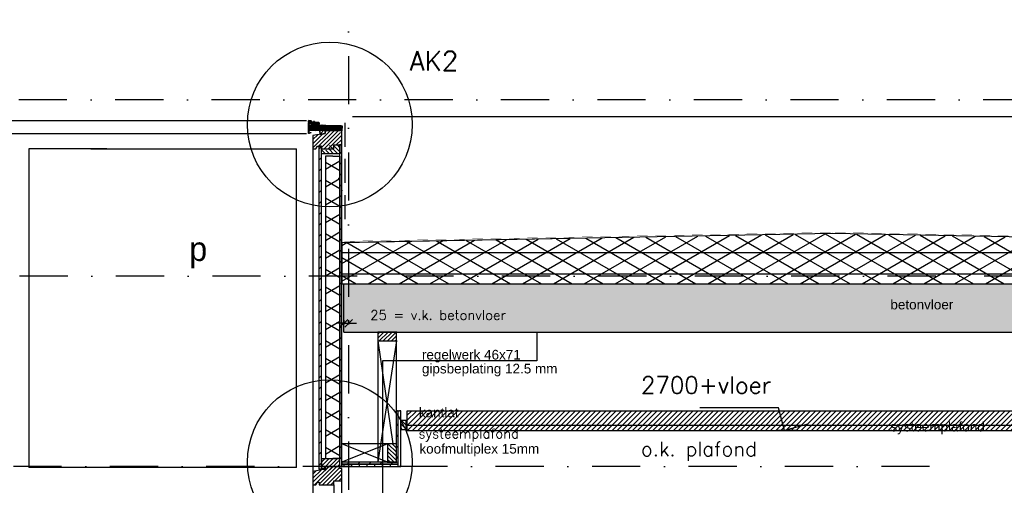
# Model space of a CAD drawing. Extents: x 102559 to 245130, y 44436 to 138999.
# Tile 12 of 30: x 157384 to 162489, y 101711 to 104126. Entities that reach past the tile are written whole.
import ezdxf

# ---------------------------------------------------------------- set-up
doc = ezdxf.new("R2010")
doc.units = 0
doc.header["$LTSCALE"] = 20
doc.header["$MEASUREMENT"] = 0
doc.header["$PDSIZE"] = -1
for name, pattern in [('CENTER', [5.421053, 3.388158, -0.677632, 0.677632, -0.677632]), ('DASHDOT', [25, 12.5, -6.25, 0, -6.25]), ('DD1', [2.66667, 1.66667, -0.5, 0, -0.5]), ('HIDDEN', [9.375, 6.25, -3.125])]:
    doc.linetypes.add(name, pattern=pattern)
doc.layers.get('0').update_dxf_attribs({"linetype": 'CONTINUOUS'})
doc.layers.get('DEFPOINTS').update_dxf_attribs({"linetype": 'CONTINUOUS'})
for name, color, linetype in [('_DETAILNUMMERS', 4, 'CONTINUOUS'), ('_DETAILNUMMERSTEKST', 4, 'CONTINUOUS'), ('A--01A1_ACEER', 1, 'CONTINUOUS'), ('A--A21--_F-23-', 9, 'CONTINUOUS'), ('A--A23--_F--3-', 9, 'CONTINUOUS'), ('A--A25--_F--3-', 9, 'CONTINUOUS'), ('A--A35--_F--3-', 9, 'CONTINUOUS'), ('A--A42--_F--3-', 9, 'CONTINUOUS'), ('A--A42--_F-23-', 9, 'CONTINUOUS'), ('A--L13D3_VLOEREN', 3, 'CONTINUOUS'), ('A--L13DC4_VLOEREN', 4, 'HIDDEN'), ('A--L21--', 3, 'CONTINUOUS'), ('A--L21--_F--3-', 7, 'CONTINUOUS'), ('A--L21--_F-23-', 4, 'CONTINUOUS'), ('A--L25--', 7, 'CONTINUOUS'), ('A--L25--_F-23-', 7, 'CONTINUOUS'), ('A--L27DC4_DAKEN', 4, 'HIDDEN'), ('A--L28D1_KONSTRUKTIES', 1, 'CONTINUOUS'), ('A--L31--_F--3-', 7, 'CONTINUOUS'), ('A--L31--_F123--A7-BINNENKOZ', 7, 'CONTINUOUS'), ('A--L31A1_BUITENKOZIJN', 1, 'CONTINUOUS'), ('A--L31D1_BUITENKOZIJN', 1, 'CONTINUOUS'), ('A--L35-D2-_PLAFONDS', 2, 'CONTINUOUS'), ('A--L35-D4-_PLAFONDS', 4, 'CONTINUOUS'), ('A--L35D1_PLAFONDS', 1, 'CONTINUOUS'), ('A--L42--', 7, 'CONTINUOUS'), ('A--L42--_F--3-', 7, 'CONTINUOUS'), ('A--L42--_F-23-', 7, 'CONTINUOUS'), ('A--L47', 7, 'CONTINUOUS'), ('A--M$1A-_F123-', 1, 'CONTINUOUS'), ('A--M01A1_MAATVOERING', 1, 'CONTINUOUS'), ('A--M01B1_HOOGTE_MAATV', 1, 'CONTINUOUS'), ('A--T$1A-_F123_20', 1, 'CONTINUOUS'), ('A--T01B2_HOOGTE_MAATV', 2, 'CONTINUOUS'), ('A--T01B3_HOOGTE_MAATV', 3, 'CONTINUOUS'), ('AT$1A---_TEKST', 2, 'CONTINUOUS'), ('STRAMIEN', 8, 'DD1'), ('X--LR---_CP', 7, 'CONTINUOUS')]:
    doc.layers.add(name, color=color, linetype=linetype)
doc.styles.add('B-01', font='b-gbp')
doc.styles.add('EB2', font='ARIAL.TTF')
doc.styles.add('HIEMSTRA', font='romans.shx')
doc.styles.add('HOOGTEXT', font='ROMANS.shx', dxfattribs={"height": 2.5})
doc.dimstyles.get("Standard").update_dxf_attribs({"dimscale": 40, "dimtxt": 2.5, "dimasz": 2, "dimexe": 0.3, "dimexo": 0.3, "dimgap": 2, "dimtad": 1, "dimdec": 0, "dimzin": 0, "dimdsep": 46, "dimtxsty": 'HIEMSTRA', "dimblk1": 'OBLIQUE', "dimblk2": 'OBLIQUE', "dimsah": 1, "dimcen": 0.09, "dimdle": 0.3, "dimclrd": 1, "dimclre": 1, "dimclrt": 3, "dimadec": 0, "dimazin": 0, "dimtfac": 1, "dimtdec": 4, "dimtix": 1, "dimtmove": 2, "dimatfit": 3, "dimldrblk": 'OBLIQUE', "dimfxl": 0, "dimtvp": 625, "dimtolj": 1, "dimtzin": 0, "dimarcsym": 0})
pattern_1 = [(45, (0, 0), (-10.6066017, 10.6066017), [])]
pattern_2 = [(45, (-159341.88, -101825.398), (-28.284271, 28.284271), [])]

# ---------------------------------------------------------------- blocks, each defined once
blk = doc.blocks.new('Q020259-')
at = {"layer": 'A--A25--_F--3-'}
h = blk.add_hatch(dxfattribs=at)
h.set_pattern_fill('ALFALINE', color=256, scale=15, style=0, pattern_type=2)
h.set_pattern_definition(pattern_1)
h.paths.add_polyline_path([(0, 0), (0, 46), (28, 46), (28, 0)])
at = {"layer": 'A--L25--_F-23-', "color": 2, "linetype": 'Continuous'}
blk.add_lwpolyline([(0, 0), (0, 46), (28, 46), (28, 0)], close=True, dxfattribs=at)
at = {"layer": 'X--LR---_CP'}
for p in [(0, 0), (0, 0), (28, 0)]:
    blk.add_point(p, dxfattribs=at)
blk = doc.blocks.new('*U297')
at = {"layer": 'A--A42--_F-23-', "linetype": 'Continuous'}
h = blk.add_hatch(dxfattribs=at)
h.set_pattern_fill('ALFALINE', color=256, scale=40, style=0)
h.set_pattern_definition(pattern_2)
h.paths.add_polyline_path([(0, 0), (5, -5), (5, 271.2), (0, 271.2), (-5, 271.2), (-5, 5)])
at = {"layer": 'A--L42--_F-23-', "color": 2, "linetype": 'Continuous'}
for points in [[(-5, 5), (-5, 5), (-5, 271.2), (0, 271.2)], [(5, -5), (5, -5), (5, 271.2), (0, 271.2)]]:
    blk.add_lwpolyline(points, dxfattribs=at)
blk = doc.blocks.new('Q020283-')
at = {"layer": 'A--A25--_F--3-'}
h = blk.add_hatch(dxfattribs=at)
h.set_pattern_fill('ALFALINE', color=256, scale=15, style=0, pattern_type=2)
h.set_pattern_definition(pattern_1)
h.paths.add_polyline_path([(0, 0), (0, 96), (46, 96), (46, 0)])
at = {"layer": 'A--L25--_F-23-', "color": 2, "linetype": 'Continuous'}
blk.add_lwpolyline([(0, 0), (0, 96), (46, 96), (46, 0)], close=True, dxfattribs=at)
at = {"layer": 'X--LR---_CP'}
for p in [(0, 0), (0, 0), (46, 0)]:
    blk.add_point(p, dxfattribs=at)
blk = doc.blocks.new('*U296')
at = {"layer": 'A--A42--_F-23-', "linetype": 'Continuous'}
h = blk.add_hatch(dxfattribs=at)
h.set_pattern_fill('ALFALINE', color=256, scale=40, style=0)
h.set_pattern_definition(pattern_2)
h.paths.add_polyline_path([(0, 0), (5, -5), (-287.6, -5), (-287.6, 0), (-287.6, 5), (-5, 5)])
at = {"layer": 'A--L42--_F-23-', "color": 2, "linetype": 'Continuous'}
for points in [[(-5, 5), (-5, 5), (-287.6, 5), (-287.6, 0)], [(5, -5), (5, -5), (-287.6, -5), (-287.6, 0)]]:
    blk.add_lwpolyline(points, dxfattribs=at)
blk = doc.blocks.new('*U295')
at = {"layer": 'A--A42--_F--3-', "linetype": 'Continuous'}
h = blk.add_hatch(dxfattribs=at)
h.set_pattern_fill('ALFALINE', color=256, scale=40, angle=45, style=0)
h.set_pattern_definition([(90, (-159054.282, -101814.148), (-40, 7e-15), [])])
h.paths.add_polyline_path([(0, 0), (0, 6.2), (292.6, 6.2), (298.8, 0), (305.1, -6.2), (0, -6.2)])
at = {"layer": 'A--L42--_F--3-', "color": 3, "linetype": 'Continuous'}
for points in [[(0, 0), (0, 6.2), (292.6, 6.2), (292.6, 6.2)], [(0, 0), (0, 6.2), (292.6, 6.2), (292.6, 6.2)], [(0, 0), (0, 6.2), (292.6, 6.2), (292.6, 6.2)], [(0, 0), (0, -6.2), (305.1, -6.2), (305.1, -6.2)]]:
    blk.add_lwpolyline(points, dxfattribs=at)
blk = doc.blocks.new('*U294')
at = {"layer": 'A--A42--_F--3-', "linetype": 'Continuous'}
h = blk.add_hatch(dxfattribs=at)
h.set_pattern_fill('ALFALINE', color=256, scale=40, angle=45, style=0)
h.set_pattern_definition([(90, (-159353.13, -101814.148), (-40, 7e-15), [])])
h.paths.add_polyline_path([(0, 0), (6.2, -6.2), (6.2, 282.4), (0, 282.4), (-6.2, 282.4), (-6.2, 6.2)])
at = {"layer": 'A--L42--_F--3-', "color": 3, "linetype": 'Continuous'}
for points in [[(-6.2, 6.2), (-6.2, 6.2), (-6.2, 282.4), (0, 282.4)], [(6.2, -6.2), (6.2, -6.2), (6.2, 282.4), (0, 282.4)], [(6.2, -6.2), (6.2, -6.2), (6.2, 282.4), (0, 282.4)], [(6.2, -6.2), (6.2, -6.2), (6.2, 282.4), (0, 282.4)]]:
    blk.add_lwpolyline(points, dxfattribs=at)
blk = doc.blocks.new('_OBLIQUE')
at = {"color": 0, "linetype": 'ByBlock'}
blk.add_line((-0.5, -0.5), (0.5, 0.5), dxfattribs=at)
blk = doc.blocks.new('*D56')
at = {"color": 1, "linetype": 'ByBlock'}
for p, q in [((159064.3, 102567.5), (159064.3, 102545.7)), ((159089.3, 102567.5), (159089.3, 102545.7)), ((159064.3, 102551.7), (159024.3, 102551.7)), ((159064.3, 102551.7), (159089.3, 102551.7)), ((159064.3, 102551.7), (159089.3, 102551.7)), ((159089.3, 102551.7), (159129.3, 102551.7))]:
    blk.add_line(p, q, dxfattribs=at)
at = {"layer": 'DEFPOINTS', "color": 0, "linetype": 'ByBlock'}
for p in [(159064.3, 102573.5), (159089.3, 102573.5), (159089.3, 102551.7)]:
    blk.add_point(p, dxfattribs=at)
at = {"color": 1, "linetype": 'ByBlock', "xscale": 40, "yscale": 40, "zscale": 40}
blk.add_blockref('_OBLIQUE', (159064.3, 102551.7), dxfattribs=at)
at = {"color": 1, "linetype": 'ByBlock', "xscale": 40, "yscale": 40, "zscale": 40, "rotation": 180}
blk.add_blockref('_OBLIQUE', (159089.3, 102551.7), dxfattribs=at)
at = {"color": 2, "linetype": 'ByBlock', "insert": (159553, 102593.9), "char_height": 50, "attachment_point": 5, "style": 'HIEMSTRA'}
blk.add_mtext('\\A1;25 = v.k. betonvloer', dxfattribs=at)
blk = doc.blocks.new('E100606D_8713350')
at = {"color": 0}
blk.add_lwpolyline([(17.9, 1.6), (20.2, 1.6), (20, 1.8, -0.57735), (20.2, 2.1), (21.5, 2.1), (22.8, 2.1, -0.57735), (23, 1.8), (22.9, 1.6), (25.2, 1.6), (25, 1.8, -0.57735), (25.2, 2.1), (26.5, 2.1), (27.8, 2.1, -0.57735), (28, 1.8), (27.9, 1.6), (30.2, 1.6), (30, 1.8, -0.57735), (30.2, 2.1), (31.5, 2.1), (32.8, 2.1, -0.57735), (33, 1.8), (32.9, 1.6), (35.2, 1.6), (35, 1.8, -0.57735), (35.2, 2.1), (36.5, 2.1), (37.8, 2.1, -0.57735), (38, 1.8), (37.9, 1.6), (40.2, 1.6), (40, 1.8, -0.57735), (40.2, 2.1), (41.5, 2.1), (42.8, 2.1, -0.57735), (43, 1.8), (42.9, 1.6), (45.2, 1.6), (45, 1.8, -0.57735), (45.2, 2.1), (46.5, 2.1), (47.8, 2.1, -0.57735), (48, 1.8), (47.9, 1.6), (50.2, 1.6), (50, 1.8, -0.57735), (50.2, 2.1), (51.5, 2.1), (52.8, 2.1, -0.57735), (53, 1.8), (52.9, 1.6), (55.2, 1.6), (55, 1.8, -0.57735), (55.2, 2.1), (56.5, 2.1), (57.8, 2.1, -0.57735), (58, 1.8), (57.9, 1.6), (60.2, 1.6), (60, 1.8, -0.57735), (60.2, 2.1), (61.5, 2.1), (62.8, 2.1, -0.57735), (63, 1.8), (62.9, 1.6), (65.2, 1.6), (65, 1.8, -0.57735), (65.2, 2.1), (66.5, 2.1), (67.8, 2.1, -0.57735), (68, 1.8), (67.9, 1.6), (70.2, 1.6), (70, 1.8, -0.57735), (70.2, 2.1), (71.5, 2.1), (72.8, 2.1, -0.57735), (73, 1.8), (72.9, 1.6), (78.3, 0.6, -0.912623), (78.3, 0.1), (-5.3, 0.1, 0.414214), (-5.8, -0.4), (-5.8, -1.4, -0.414214), (-6.3, -1.9, -0.414214), (-6.8, -1.4), (-6.8, -0.4, 0.414214), (-7.3, 0.1), (-9.5, 0.1, 0.414214), (-10, -0.4), (-10, -24.7, 0.414214), (-9.5, -25.2), (-7.3, -25.2, 0.414214), (-6.8, -24.7), (-6.8, -23.7, -0.414214), (-6.3, -23.2, -0.414214), (-5.8, -23.7), (-5.8, -25.7, -0.414214), (-6.3, -26.2), (-9.5, -26.2, 0.414214), (-10, -26.7), (-10, -38.7, 0.534511), (-9.3, -39.1), (-1, -35.7, -0.534511), (0, -36.4, -0.303347), (-0.4, -37.1), (-9.4, -40.8, -0.534511), (-11.5, -39.4), (-11.5, 12.6, -0.414214), (-10, 14.1), (0, 14.1, -0.414214), (0.5, 13.6), (0.5, 13.1, -0.414214), (0, 12.6), (-9.5, 12.6, 0.414214), (-10, 12.1), (-10, 2.6, 0.414214), (-9.5, 2.1), (-8.5, 2.1), (-7.2, 2.1, -0.57735), (-7, 1.8), (-7.1, 1.6), (-4.8, 1.6), (-5, 1.8, -0.57735), (-4.8, 2.1), (-3.5, 2.1), (-2.2, 2.1, -0.57735), (-2, 1.8), (-2.1, 1.6), (0.2, 1.6), (0, 1.8, -0.57735), (0.2, 2.1), (1.5, 2.1), (2.8, 2.1, -0.57735), (3, 1.8), (2.9, 1.6), (5.2, 1.6), (5, 1.8, -0.57735), (5.2, 2.1), (6.5, 2.1), (7.8, 2.1, -0.57735), (8, 1.8), (7.9, 1.6), (10.2, 1.6), (10, 1.8, -0.57735), (10.2, 2.1), (11.5, 2.1), (12.8, 2.1, -0.57735), (13, 1.8), (12.9, 1.6), (15.2, 1.6), (15, 1.8, -0.57735), (15.2, 2.1), (16.5, 2.1), (17.8, 2.1, -0.57735), (18, 1.8)], format="xyb", close=True, dxfattribs=at)
blk = doc.blocks.new('*U276')
at = {"layer": 'A--A42--_F-23-', "linetype": 'Continuous'}
h = blk.add_hatch(dxfattribs=at)
h.set_pattern_fill('ALFALINE', color=256, scale=40, style=0)
h.set_pattern_definition([(45, (-158942.282, -101794.91), (-28.284271, 28.284271), [])])
h.paths.add_polyline_path([(0, 0), (-6, 0), (-6, 1674.6), (0, 1674.6), (6, 1674.6), (6, 0)])
at = {"layer": 'A--L42--_F-23-', "color": 2, "linetype": 'Continuous'}
for points in [[(0, 0), (-6, 0), (-6, 1674.6), (0, 1674.6)], [(0, 0), (6, 0), (6, 1674.6), (0, 1674.6)]]:
    blk.add_lwpolyline(points, dxfattribs=at)
blk = doc.blocks.new('*U275')
at = {"layer": 'A--A42--_F-23-', "linetype": 'Continuous'}
h = blk.add_hatch(dxfattribs=at)
h.set_pattern_fill('ALFALINE', color=256, scale=40, style=0)
h.set_pattern_definition([(45, (-159049.282, -101807.898), (-28.284271, 28.284271), [])])
h.paths.add_polyline_path([(0, 0), (-5, 0), (-5, 1668.6), (0, 1668.6), (5, 1668.6), (5, 0)])
at = {"layer": 'A--L42--_F-23-', "color": 2, "linetype": 'Continuous'}
for points in [[(0, 0), (-5, 0), (-5, 1668.6), (0, 1668.6)], [(0, 0), (5, 0), (5, 1668.6), (0, 1668.6)]]:
    blk.add_lwpolyline(points, dxfattribs=at)
blk = doc.blocks.new('*U274')
at = {"layer": 'A--A21--_F-23-', "linetype": 'Continuous'}
h = blk.add_hatch(dxfattribs=at)
h.set_pattern_fill('ALFAISO', color=256, scale=80, angle=270, style=0)
h.set_pattern_definition([(330, (-40, 7e-15), (40, 69.282), []), (30, (-40, 7e-15), (-40, 69.282), [])])
h.paths.add_polyline_path([(0, 0), (37.5, 0), (37.5, -1568.5), (0, -1568.5), (-37.5, -1568.5), (-37.5, 0)])
at = {"layer": 'A--L21--_F--3-', "color": 3, "linetype": 'Continuous'}
for points in [[(0, 0), (-37.5, 0), (-37.5, -1568.5), (0, -1568.5)], [(0, 0), (37.5, 0), (37.5, -1568.5), (0, -1568.5)]]:
    blk.add_lwpolyline(points, dxfattribs=at)
blk = doc.blocks.new('HOOGTEP')
at = {"layer": 'A--M01A1_MAATVOERING'}
for p, q in [((0, 0), (0.62, 2.33)), ((0.62, 2.33), (8.79, 2.33)), ((-2.41, 0.65), (0, 0))]:
    blk.add_line(p, q, dxfattribs=at)
at = {"layer": 'A--M01B1_HOOGTE_MAATV'}
blk.add_line((-1.38, 0), (0.91, 0), dxfattribs=at)
at = {"layer": 'A--T01B2_HOOGTE_MAATV', "style": 'HOOGTEXT', "flags": 4}
blk.add_attdef('TEKST', (1.84, -0.67), '', height=1.5, dxfattribs=at)
at = {"layer": 'A--T01B3_HOOGTE_MAATV', "style": 'HOOGTEXT', "flags": 4}
blk.add_attdef('HOOGTE', (1.67, 3.82), '', height=1.75, dxfattribs=at)

msp = doc.modelspace()

# ---------------------------------------------------------------- hatches: boundary and pattern name
at = {"layer": 'A--01A1_ACEER', "linetype": 'Continuous'}
h = msp.add_hatch(dxfattribs=at)
h.set_pattern_fill('ANSI31', color=256, scale=150, style=0)
h.set_pattern_definition([(45, (517.222, 7050), (-13.2582521, 13.2582521), [])])
h.paths.add_polyline_path([(159391.6, 101995.9), (169434.3, 101995.9), (169434.3, 102095.9), (159391.6, 102095.9)])
at = {"layer": 'A--A21--_F-23-'}
h = msp.add_hatch(dxfattribs=at)
h.set_pattern_fill('ALFAISO', color=256, scale=80, angle=270, style=0)
h.set_pattern_definition([(330, (-40, -1000), (40, 69.282032), []), (30, (-40, -1000), (-40, 69.282032), [])])
h.paths.add_polyline_path([(159054.3, 102756.2), (173621, 102756.6), (173621, 103019.9), (167086, 102916.4), (166986, 102916.4), (161598.7, 103016.3), (159054.2, 102969.2)])
at = {"layer": 'A--A23--_F--3-'}
h = msp.add_hatch(dxfattribs=at)
h.set_pattern_fill('ALFABET', color=256, scale=20, angle=1, style=0, pattern_type=2)
h.set_pattern_definition([(134, (235608.52, 7000), (86.32078, 83.359), []), (129, (235608.52, 7000), (-143.64922, -10.04493), [15, -165]), (184, (235608.52, 7000), (30.37155, 149.9312), [12, -132]), (78.5486, (235596.55, 6999.16), (-113.27778, 139.88618), [12.74804, -140.22842]), (132.8158, (235609.22, 7040), (-213.99344, -29.37358), [22.5, -247.5]), (82.3644, (235591.38, 7037.55), (-183.50393, 198.05632), [19.12206, -210.3426]), (187.8158, (235609.22, 7040), (-183.50378, 198.05647), [18, -198]), (158, (235589.04, 7030.34), (-120.76856, -78.42802), [15, -165]), (213, (235589.04, 7030.34), (-46.12453, 145.8572), [12, -132]), (107.5486, (235578.98, 7023.81), (-166.89315, 67.42906), [12.74804, -140.22842]), (141.5, (235608.517, 7000), (-1.26964, 66.611074), [0, -130.4, 0, -134, 0, -132.5]), (171.5, (235608.52, 7000), (-51.229207, 79.788568), [0, -76.4, 0, -127.4, 0, -50.5]), (211.5, (235653.11, 6999.22), (-106.826954, -2.64699), [0, -50, 0, -156, 0, -207]), (221.5, (235673.11, 6998.87), (-116.270055, 22.05355), [0, -65, 0, -103.6, 0, -147]), (221.5, (235673.11, 6998.87), (-116.270055, 22.05355), [0, -65, 0, -103.6, 0, -147])])
edge = h.paths.add_edge_path()
edge.add_line((169444.3, 102505.9), (159064.3, 102505.9))
edge.add_line((159064.3, 102505.9), (159064.3, 102755.9))
edge.add_line((159064.3, 102755.9), (192739.3, 102755.9))
edge.add_line((192739.3, 102755.9), (192739.3, 102505.9))
edge.add_line((192739.3, 102505.9), (170014.3, 102505.9))
at = {"layer": 'A--A35--_F--3-'}
h = msp.add_hatch(dxfattribs=at)
h.set_pattern_fill('ALFALINE', color=256, scale=15, style=0, pattern_type=2)
h.set_pattern_definition([(45, (159486.644, 103216.642), (-10.6066, 10.6066), [])])
h.paths.add_polyline_path([(158948.3, 103455.5), (159013.3, 103455.5), (159013.3, 103476.5), (159054.3, 103476.5), (159054.3, 103540.5), (159044.3, 103540.5), (159044.3, 103550.5), (158968.3, 103550.5), (158968.3, 103536.5), (158904.3, 103525), (158904.3, 103455.5), (158919.3, 103455.5), (158927.3, 103469.5), (158948.3, 103469.5)])
h = msp.add_hatch(dxfattribs=at)
h.set_pattern_fill('ALFALINE', color=256, scale=15, style=0, pattern_type=2)
h.set_pattern_definition(pattern_1)
h.paths.add_polyline_path([(158940.3, 103555.8), (158940.3, 103541.7), (158940.3, 103531.5), (158958.3, 103534.7), (158968.3, 103536.5), (158968.3, 103550.5), (158968.3, 103555.8), (158940.3, 103555.8), (158940.3, 103542)])
h = msp.add_hatch(dxfattribs=at)
h.set_pattern_fill('ALFALINE', color=256, scale=15, angle=90, style=0)
h.set_pattern_definition([(135, (164.969, 3348.774), (-10.6066017, -10.6066017), [])])
h.paths.add_polyline_path([(158948.2, 103449.5), (158989.3, 103449.5), (158989.3, 103476.5), (159044.2, 103476.5), (159044.2, 103430.5), (158989.3, 103430.5), (158948.2, 103430.5)])
h = msp.add_hatch(dxfattribs=at)
h.set_pattern_fill('ALFALINE', color=256, scale=15, style=0, pattern_type=2)
h.set_pattern_definition([(45, (151486.664, 96045.07), (-10.606602, 10.606602), [])])
h.paths.add_polyline_path([(158948.3, 101848.1), (158948.3, 101799.2), (158958.3, 101799.2), (158958.3, 101784.1), (159013.3, 101793.9), (159013.3, 101807.9), (159044.3, 101807.9), (159044.3, 101848.1), (158948.3, 101848.1), (158948.3, 101799.5)])
h = msp.add_hatch(dxfattribs=at)
h.set_pattern_fill('ALFALINE', color=256, scale=15, style=0, pattern_type=2)
h.set_pattern_definition([(45, (159486.644, 101438.901), (-10.6066, 10.6066), [])])
h.paths.add_polyline_path([(158937.3, 101712.9), (159013.3, 101712.9), (159013.3, 101733.9), (159054.3, 101733.9), (159054.3, 101797.9), (159044.3, 101797.9), (159044.3, 101807.9), (158968.3, 101807.9), (158968.3, 101793.9), (158904.3, 101782.5), (158904.3, 101712.9), (158919.3, 101712.9), (158927.3, 101726.9), (158937.3, 101726.9)])
at = {"layer": 'A--A42--_F--3-'}
h = msp.add_hatch(dxfattribs=at)
h.set_pattern_fill('ALFALINE', color=256, scale=4, angle=132.3132, style=0, pattern_type=2)
h.set_pattern_definition([(177.3132, (160970.4155, 103607.2614), (-0.187505, -3.995603), [])])
h.paths.add_polyline_path([(158889, 103557.6), (158889.9, 103576.6), (159055.4, 103575.4), (159054.5, 103556.5), (159054.3, 103550.5), (158888.8, 103551.6)])

# ---------------------------------------------------------------- linework, layer by layer
at = {"color": 0}
for p, q in [((158880.4, 103601.7), (158880.4, 103591.5)), ((158884.9, 103590), (158880.6, 103585.7)), ((158880.6, 103585.7), (158880.6, 103538.5)), ((158881.2, 103585.9), (158881.7, 103586.4)), ((158894.9, 103601.5), (158881.4, 103602.7)), ((158881.7, 103597.1), (158881.7, 103600.8)), ((158881.7, 103591.7), (158881.7, 103593.8)), ((158884.6, 103596.8), (158881.8, 103594.1)), ((158881.9, 103599.8), (158883, 103600.9)), ((158884.9, 103598.8), (158882, 103599.5)), ((158884.5, 103587.7), (158882, 103585.1)), ((158882, 103566.8), (158882, 103585.1)), ((158891.6, 103600.5), (158882.2, 103601.3)), ((158884.4, 103598.5), (158882.6, 103596.7)), ((158883, 103600.9), (158886.3, 103600.6)), ((158884.5, 103587.7), (158896.4, 103586.6)), ((158884.7, 103591.9), (158884.7, 103593.1)), ((158884.9, 103590), (158884.9, 103598.8)), ((158890, 103596.9), (158886.3, 103600.6)), ((158886.3, 103589.4), (158886.3, 103597.5)), ((158886.3, 103589.9), (158887, 103597.5)), ((158887.2, 103588.8), (158886.3, 103589.9)), ((158886.7, 103588.9), (158922, 103585.8)), ((158887.1, 103597.8), (158888.8, 103596.1)), ((158887.2, 103588.8), (158888.2, 103588.7)), ((158887.3, 103597.6), (158890.4, 103594.6)), ((158888.2, 103588.7), (158888.6, 103592.7)), ((158900.5, 103591.7), (158888.6, 103592.7)), ((158888.8, 103590.8), (158889.6, 103590.7)), ((158890.4, 103594.6), (158902.7, 103593.5)), ((158896.4, 103595.7), (158891.6, 103600.5)), ((158897, 103597), (158894.7, 103599.3)), ((158896, 103600.5), (158894.9, 103601.5)), ((158895.1, 103594.9), (158895.8, 103594.8)), ((158896.4, 103595.7), (158933.5, 103592.4)), ((158896.9, 103586.1), (158896.9, 103579.7)), ((158934.1, 103593.7), (158897, 103597)), ((158898.3, 103579.7), (158898.3, 103585.9)), ((158898.8, 103586.4), (158919.2, 103584.6)), ((158900.2, 103587.7), (158900.5, 103591.7)), ((158900.2, 103587.7), (158904.2, 103587.3)), ((158902.6, 103592.4), (158902.7, 103593.5)), ((158902.6, 103592.4), (158910.6, 103591.7)), ((158904.4, 103589.8), (158902.6, 103592.4)), ((158902.7, 103593.5), (158906.7, 103593.1)), ((158904.2, 103587.3), (158904.4, 103589.8)), ((158908.4, 103589.5), (158904.4, 103589.8)), ((158910.7, 103592.8), (158906.7, 103593.1)), ((158908.4, 103589.5), (158908.1, 103587)), ((158908.1, 103587), (158912.1, 103586.6)), ((158910.6, 103591.7), (158908.4, 103589.5)), ((158910.7, 103587.5), (158910.6, 103586.4)), ((158926.6, 103591.4), (158910.7, 103592.8)), ((158912.1, 103586.6), (158912.5, 103590.6)), ((158912.5, 103590.6), (158924.4, 103589.6)), ((158919.6, 103583.9), (158917.2, 103579.7)), ((158922.1, 103585.5), (158920.6, 103582.8)), ((158923.8, 103582.6), (158924.4, 103589.6)), ((158925.8, 103582.4), (158926.6, 103591.4)), ((158929.7, 103591.1), (158926.6, 103591.4)), ((158930.5, 103582), (158931, 103588)), ((158931, 103588), (158932, 103587.9)), ((158932.1, 103588.9), (158931.1, 103590.3)), ((158931.1, 103587.5), (158932, 103586.6)), ((158935.5, 103587.6), (158931.3, 103588)), ((158932, 103587.9), (158932.1, 103588.9)), ((158932, 103586.6), (158935.3, 103586.3)), ((158933.5, 103592.4), (158936, 103589.7)), ((158937.4, 103590.2), (158934.1, 103593.7)), ((158935.3, 103586.3), (158937.5, 103584.1)), ((158936, 103589.7), (158936, 103588.1)), ((158937.4, 103586.1), (158937.4, 103590.2)), ((158938.3, 103585.1), (158937.4, 103586.1)), ((158938.3, 103584.4), (158938.3, 103585.1)), ((158882, 103541.1), (158882, 103565.1)), ((158882, 103565.1), (158887.1, 103565.1)), ((158886.3, 103541.1), (158882, 103541.1)), ((158882, 103539.5), (158882, 103539.8)), ((158882, 103539.8), (158887.1, 103539.8)), ((158887.1, 103566.3), (158882.5, 103566.3)), ((158886.3, 103536.8), (158886.3, 103541.1)), ((158887.1, 103537.3), (158886.8, 103537.3)), ((158887.6, 103556.5), (158887.6, 103556.8)), ((158887.6, 103540.3), (158887.6, 103536.8)), ((158896.1, 103574.2), (158895.6, 103573.4)), ((158895.8, 103578.3), (158899.4, 103578.3)), ((158896.9, 103574.5), (158896.5, 103574.5)), ((158898.6, 103574.5), (158898.3, 103574.5)), ((158899.5, 103573.4), (158899.1, 103574.2)), ((158914.7, 103579.7), (158914.1, 103578.6)), ((158914.2, 103578.3), (158918, 103578.3)), ((158917.2, 103579.7), (158914.7, 103579.7)), ((158918, 103578.3), (158919.7, 103581.2)), ((158918, 103578.3), (158935.6, 103578.3)), ((158919.7, 103581.2), (158934.7, 103579.8)), ((158935.3, 103581.2), (158920.7, 103582.5)), ((158921.4, 103582.8), (158923.8, 103582.6)), ((158923.8, 103582.6), (158925.8, 103582.4)), ((158925.8, 103582.4), (158930.5, 103582)), ((158934.7, 103579.8), (158935.6, 103578.9)), ((158937.5, 103579), (158935.3, 103581.2)), ((158935.6, 103578.9), (158935.6, 103578.3)), ((158935.6, 103578.3), (158937.2, 103578.3))]:
    msp.add_line(p, q, dxfattribs=at)
at = {"color": 0, "linetype": 'CENTER'}
msp.add_line((158908.1, 103602.2), (158905.5, 103572.4), dxfattribs=at)
at = {"color": 0}
for centre, radius, start, end in [((158881.4, 103601.7), 1, 85, 180), ((158880.9, 103591.5), 0.5, 180, 315), ((158882.2, 103600.8), 0.5, 85, 180), ((158882.2, 103591.8), 0.5, 180, 315), ((158882.2, 103588.5), 0.5, 135, 180), ((158882.1, 103599.7), 0.2, 135, 255.7056), ((158884.5, 103598.4), 0.2, 0, 135), ((158884.2, 103597.2), 0.5, 315, 0), ((158886.8, 103597.5), 0.5, 45, 180), ((158886.8, 103584.1), 0.5, 180, 265), ((158887.2, 103592.2), 0.2, 45, 175), ((158889.7, 103596.5), 0.5, 265, 45), ((158895, 103599.7), 0.5, 85, 225), ((158895.8, 103600.3), 0.2, 265, 45), ((158898.8, 103585.9), 0.5, 85, 180), ((158919.2, 103584.1), 0.5, 330, 85), ((158921.5, 103583.3), 0.5, 150, 265), ((158922, 103585.6), 0.2, 0, 85), ((158922, 103585.6), 0.2, 330, 0), ((158929.5, 103589.1), 2, 35, 85), ((158931.3, 103587.7), 0.3, 85, 225), ((158935.5, 103588.1), 0.5, 265, 0), ((158937.8, 103584.4), 0.5, 225, 315), ((158937.8, 103584.4), 0.5, 315, 0), ((158880.8, 103538.5), 0.2, 180, 270), ((158880.8, 103539.5), 1.2, 270, 0), ((158882.5, 103561.6), 0.5, 180, 270), ((158886.8, 103536.8), 0.5, 90, 180), ((158887.1, 103556.8), 0.5, 0, 90), ((158887.1, 103556.5), 0.5, 270, 0), ((158887.1, 103540.3), 0.5, 270, 0), ((158887.1, 103536.8), 0.5, 0, 90), ((158895.8, 103578.5), 0.2, 150, 270), ((158896.5, 103579.2), 0.5, 90, 150), ((158896.4, 103580.8), 0.5, 0, 85), ((158898.6, 103579.2), 0.5, 30, 90), ((158899.4, 103578.5), 0.2, 270, 30), ((158914.2, 103573.3), 0.2, 150, 270), ((158920.8, 103582.7), 0.2, 150, 265), ((158937.2, 103578.7), 0.4, 270, 0), ((158937.2, 103578.7), 0.4, 0, 45)]:
    msp.add_arc(centre, radius, start, end, dxfattribs=at)
at = {"layer": '_DETAILNUMMERS'}
for centre in [(158991.4, 103582.7, 0), (158991.4, 101830.5, 0)]:
    msp.add_circle(centre, 427.3, dxfattribs=at)
at = {"layer": 'A--01A1_ACEER'}
msp.add_line((192700, 103622.8), (159109.9, 103622.8), dxfattribs=at)
at = {"layer": 'A--L13D3_VLOEREN'}
for p, q in [((192744.3, 102920.8), (159054.3, 102916.2)), ((192737.3, 102805.9), (159054.3, 102806.2))]:
    msp.add_line(p, q, dxfattribs=at)
at = {"layer": 'A--L13DC4_VLOEREN', "const_width": 1}
for points in [[(171346.5, 102988.5), (173621, 103024.9), (167036, 102919.4), (161599.5, 103019.2), (159054.2, 102972.6)], [(159054.2, 102976.6), (161599.9, 103023), (163848.9, 102981.5), (167036, 102923.7), (171879.6, 102997), (173621, 103024.9), (173621, 103024.9), (173621, 103024.9), (177089.3, 102925.6), (182468.9, 103024.9), (187889.3, 102925.8), (189745.8, 102957.1), (189749.8, 102957), (189749.9, 103024)]]:
    msp.add_lwpolyline(points, dxfattribs=at)
at = {"layer": 'A--L21--'}
for p, q in [((161598.7, 103016.3), (159054.2, 102969.2)), ((166986, 102916.4), (161598.7, 103016.3)), ((159054.2, 102969.2), (159054.3, 102756.2)), ((159054.3, 102756.2), (173621, 102756.6))]:
    msp.add_line(p, q, dxfattribs=at)
at = {"layer": 'A--L21--_F-23-', "linetype": 'Continuous'}
msp.add_line((159064.3, 102505.9), (159064.3, 102755.9), dxfattribs=at)
msp.add_lwpolyline([(159064.3, 102505.9), (169444.3, 102505.9), (169444.3, 99255.9)], dxfattribs=at)
at = {"layer": 'A--L27DC4_DAKEN'}
for p, q in [((159070, 103591.8, 0), (159070.1, 103042.4, 1)), ((158926.1, 103578.1), (159055.4, 103576.5))]:
    msp.add_line(p, q, dxfattribs=at)
at = {"layer": 'A--L28D1_KONSTRUKTIES'}
msp.add_lwpolyline([(160064.3, 102505.9), (160064.3, 102355.9), (159264.3, 102355.9), (159264.3, 99295.9)], dxfattribs=at)
at = {"layer": 'A--L31--_F--3-', "color": 2, "linetype": 'Continuous'}
for points in [[(158948.3, 103455.5), (159013.3, 103455.5), (159013.3, 103476.5), (159054.3, 103476.5), (159054.3, 103540.5), (159054.3, 103550.5), (159054.3, 103550.5), (158968.3, 103550.5), (158968.3, 103536.5), (158904.3, 103525), (158904.3, 103455.5), (158919.3, 103455.5), (158927.3, 103469.5), (158948.3, 103469.5)], [(158940.3, 103551.3), (158940.3, 103541.7), (158940.3, 103531.5), (158958.3, 103534.7), (158968.3, 103536.5), (158968.3, 103550.5), (158968.3, 103550.5), (158968.3, 103550.5), (158940.3, 103551.3), (158940.3, 103542)], [(158948.3, 103455.5), (159013.3, 103455.5), (159013.3, 103476.5), (159044.2, 103476.5), (159044.2, 103430.5), (158989.3, 103430.5), (158948.2, 103430.5), (158948.3, 103455.5)], [(158948.3, 101848.1), (158948.3, 101799.2), (158958.3, 101799.2), (158958.3, 101792.1), (158968.3, 101793.9), (158968.3, 101807.9), (159044.3, 101807.9), (159044.3, 101848.1), (158948.3, 101848.1), (158948.3, 101799.5)], [(158937.3, 101712.9), (159013.3, 101712.9), (159013.3, 101733.9), (159054.3, 101733.9), (159054.3, 101797.9), (159044.3, 101797.9), (159044.3, 101807.9), (158968.3, 101807.9), (158968.3, 101793.9), (158904.3, 101782.5), (158904.3, 101712.9), (158919.3, 101712.9), (158927.3, 101726.9), (158937.3, 101726.9)]]:
    msp.add_lwpolyline(points, close=True, dxfattribs=at)
at = {"layer": 'A--L31--_F123--A7-BINNENKOZ'}
for p, q in [((154438.3, 103602.9), (158871.7, 103602.9)), ((154438.3, 103536.1), (158871.7, 103536.1)), ((157431.3, 103455.5), (157431.3, 101803.4)), ((157836.3, 103455.5), (157431.3, 103455.5)), ((157752.9, 103455.5), (158819.3, 103455.5)), ((158819.3, 101803.4), (158819.3, 103455.5)), ((157836.3, 101803.4), (157431.3, 101803.4)), ((158819.3, 101803.4), (157781.1, 101803.4))]:
    msp.add_line(p, q, dxfattribs=at)
at = {"layer": 'A--L31A1_BUITENKOZIJN'}
msp.add_line((159013.3, 101712.9), (159013.3, 100381.8), dxfattribs=at)
for points in [[(158904.3, 103507.3), (158904.3, 98369.3)], [(159054.3, 101370.1), (159054.3, 101772.6), (159054.3, 101772.6)]]:
    msp.add_lwpolyline(points, dxfattribs=at)
at = {"layer": 'A--L31D1_BUITENKOZIJN'}
for p, q in [((159240.9, 102459.9), (159240.9, 101831.9)), ((159336.9, 102459.9), (159240.9, 101831.9)), ((159240.9, 102459.9), (159319.2, 101926.4)), ((159336.9, 102091.6), (159336.9, 102459.9)), ((159290.9, 101830.4), (159054.3, 101926.4)), ((159290.9, 101926.4), (159054.3, 101830.4)), ((159290.9, 101926.4), (159054.3, 101926.4))]:
    msp.add_line(p, q, dxfattribs=at)
at = {"layer": 'A--L35-D2-_PLAFONDS'}
for points in [[(169402, 102020.9), (159391.6, 102020.9)], [(159391.6, 101995.9), (169402, 101995.9)]]:
    msp.add_lwpolyline(points, dxfattribs=at)
at = {"layer": 'A--L35-D4-_PLAFONDS'}
for p, q in [((159391.6, 101993.9), (159391.6, 102043.9)), ((159416.6, 101993.9), (159391.6, 101993.9))]:
    msp.add_line(p, q, dxfattribs=at)
at = {"layer": 'A--L35D1_PLAFONDS', "linetype": 'Continuous'}
msp.add_lwpolyline([(159391.6, 101995.9), (169434.3, 101995.9), (169434.3, 102095.9), (159391.6, 102095.9)], close=True, dxfattribs=at)
at = {"layer": 'A--L42--_F--3-', "color": 3, "linetype": 'Continuous'}
msp.add_line((159054.3, 103550.5), (158888.8, 103551.6), dxfattribs=at)
msp.add_lwpolyline([(158888.8, 103551.6), (158889.9, 103576.6), (159055.4, 103575.4), (159054.3, 103550.5)], dxfattribs=at)
at = {"layer": 'STRAMIEN', "linetype": 'DASHDOT'}
for p, q in [((159089.3, 109939.1), (159089.3, 90611.2)), ((215140.2, 103710.9), (152098.7, 103710.9)), ((215144.4, 102795.9), (151764.3, 102795.9)), ((162101.7, 101807.9), (152917.7, 101807.9))]:
    msp.add_line(p, q, dxfattribs=at)
at = {"layer": 'X--LR---_CP'}
for p in [(159044.2, 103476.5), (159054.3, 103239.4), (159054.3, 103239.4)]:
    msp.add_point(p, dxfattribs=at)
at = {"layer": 'X--LR---_CP', "color": 1}
for p in [(159039.3, 103302.6), (159039.3, 101807.9)]:
    msp.add_point(p, dxfattribs=at)

# ---------------------------------------------------------------- block references
ref = msp.add_blockref('HOOGTEP', (161349.8, 101995.9), dxfattribs=dict(xscale=-50, yscale=50, zscale=50))
ref.add_attrib('TEKST', 'o.k. plafond', (160604.8, 101861.9), dxfattribs={"layer": 'A--T01B2_HOOGTE_MAATV', "height": 75, "style": 'HOOGTEXT', "flags": 4})
ref.add_attrib('HOOGTE', '2700+vloer', (160604.8, 102186.9), dxfattribs={"layer": 'A--T01B3_HOOGTE_MAATV', "height": 87.5, "style": 'HOOGTEXT', "flags": 4})
at = {"layer": 'A--L21--'}
msp.add_blockref('*U274', (159006.8, 103418.4), dxfattribs=at)
at = {"layer": 'A--L25--', "xscale": -1, "rotation": 90}
msp.add_blockref('Q020283-', (159336.9, 102505.9), dxfattribs=at)
at = {"layer": 'A--L25--', "xscale": -1}
for name, p in [('Q020259-', (159387.4, 102000.9)), ('Q020259-', (159387.4, 102000.9)), ('Q020283-', (159336.9, 101830.4))]:
    msp.add_blockref(name, p, dxfattribs=at)
at = {"layer": 'A--L42--'}
for name, p in [('*U276', (158942.3, 101794.9)), ('*U275', (159049.3, 101807.9)), ('*U297', (159341.9, 101825.4)), ('*U294', (159353.1, 101814.1)), ('*U296', (159341.9, 101825.4)), ('*U295', (159054.3, 101814.1))]:
    msp.add_blockref(name, p, dxfattribs=at)
at = {"layer": 'A--L47'}
msp.add_blockref('E100606D_8713350', (158893.2, 103576.5), dxfattribs=at)

# ---------------------------------------------------------------- texts
at = {"layer": '_DETAILNUMMERSTEKST', "style": 'HIEMSTRA'}
msp.add_text('AK2', height=100, dxfattribs=at).set_placement((159405.3, 103862.7, 0))
at = {"layer": 'A--01A1_ACEER', "linetype": 'Continuous', "style": 'HIEMSTRA'}
msp.add_text('systeemplafond', height=50, dxfattribs=at).set_placement((159451.5, 101954.3))
at = {"layer": 'A--T$1A-_F123_20', "style": 'EB2'}
for s, p in [('betonvloer', (161898.3, 102623.4)), ('regelwerk 46x71', (159469.3, 102363.3)), ('gipsbeplating 12.5 mm', (159469.3, 102291.1)), ('kantlat ', (159453.5, 102063.9)), ('systeemplafond', (161898.3, 101990.1)), (' koofmultiplex 15mm', (159436.9, 101875.3))]:
    msp.add_text(s, height=50, dxfattribs=at).set_placement(p)
at = {"layer": 'AT$1A---_TEKST', "style": 'B-01'}
msp.add_text('p', height=125, dxfattribs=at).set_placement((158262.9, 102874.6))

# ---------------------------------------------------------------- dimensions: what is measured, and where the dimension line sits
at = {"layer": 'A--M$1A-_F123-'}
dim = msp.add_linear_dim(base=(159089.3, 102551.7), p1=(159064.3, 102573.5), p2=(159089.3, 102573.5), text='<> = v.k. betonvloer', dimstyle='Standard', override={"dimscale": 20, "dimclrt": 2}, dxfattribs=at)
dim.commit()
dim.dimension.update_dxf_attribs({"geometry": '*D56', "text_midpoint": (159553, 102593.9), "dimtype": 160})

doc.saveas('drawing.dxf')
